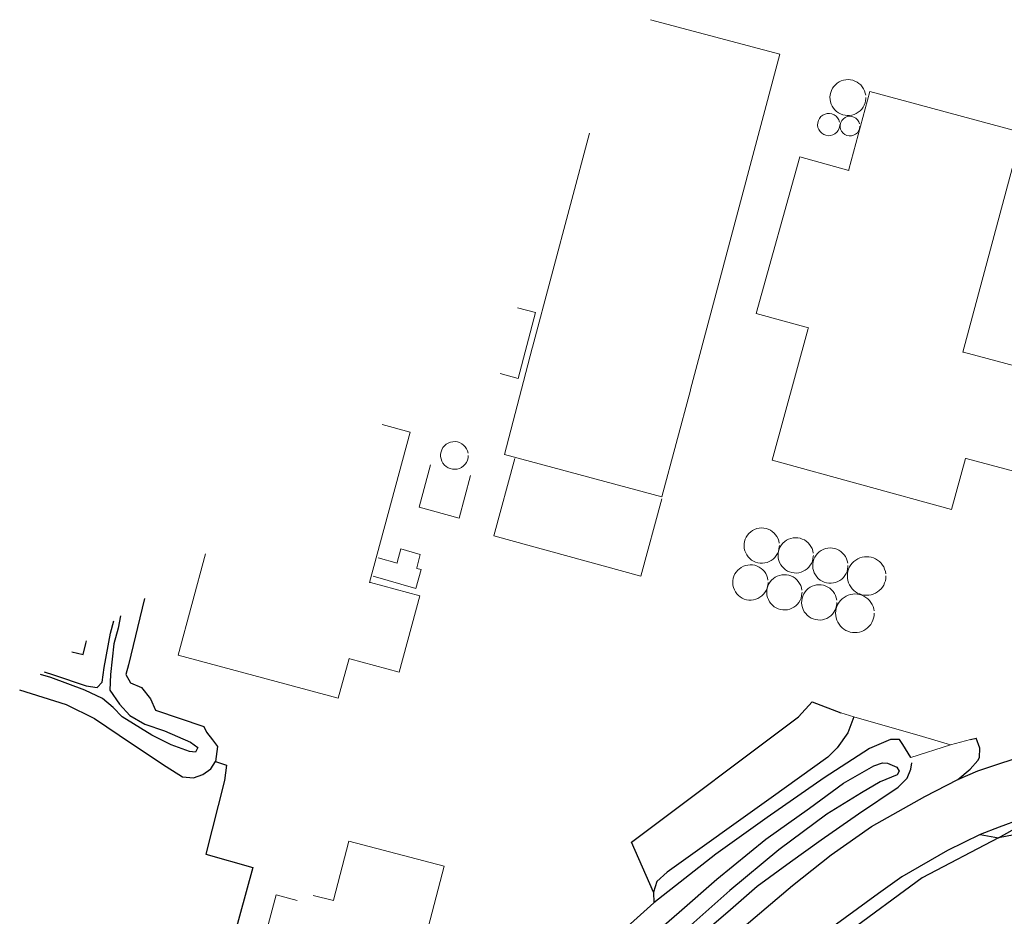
# Model space of a CAD drawing. Header units: metres. Extents: x 62183 to 64287, y 386037 to 390061.
# Tile 32 of 38: x 62309 to 62439, y 389081 to 389198. Entities that reach past the tile are written whole.
import ezdxf

# ---------------------------------------------------------------- set-up
doc = ezdxf.new("R2010")
doc.units = ezdxf.units.M
doc.layers.add('BS-BEBOUWING', color=253, linetype='CONTINUOUS', lineweight=0)
doc.layers.add('BS-RASTER', color=253, linetype='RASTER', lineweight=0)
for name, color, linetype in [('BS-BINNENKRUINLIJN-KPN', 253, 'CONTINUOUS'), ('BS-BINNENTEENLIJN-KPN', 253, 'CONTINUOUS'), ('BS-INSTEEK-SLOOT-KPN', 253, 'CONTINUOUS'), ('BS-OVERIG-KPN', 253, 'CONTINUOUS'), ('BS-SCHEIDINGSLIJN-TALUDBEKL', 253, 'CONTINUOUS'), ('BS-VLAKAFSLUITING', 253, 'CONTINUOUS'), ('BS-WATERLIJN-KPN', 253, 'CONTINUOUS')]:
    doc.layers.add(name, color=color, linetype=linetype)
doc.linetypes.add('RASTER', pattern='A,3,-2,[200,RASTER,S=0.75,R=0,X=0,Y=0],-2,3', length=10)

msp = doc.modelspace()

# ---------------------------------------------------------------- linework, layer by layer
at = {"layer": 'BS-BEBOUWING'}
for points in [[(62392.18, 389198.46), (62409.19, 389193.93), (62397.44, 389149.85), (62397.41, 389149.75), (62393.65, 389135.72)], [(62420.48, 389188.22), (62420.48, 389188.11), (62420.44, 389187.81), (62420.37, 389187.51), (62420.26, 389187.22), (62420.11, 389186.95), (62419.93, 389186.71), (62419.72, 389186.48), (62419.48, 389186.29), (62419.22, 389186.13), (62418.94, 389186.01), (62418.65, 389185.92), (62418.35, 389185.87), (62418.04, 389185.86), (62417.74, 389185.89), (62417.44, 389185.96), (62417.15, 389186.07), (62416.88, 389186.21), (62416.63, 389186.39), (62416.41, 389186.6), (62416.21, 389186.83), (62416.05, 389187.09), (62415.92, 389187.37), (62415.83, 389187.66), (62415.78, 389187.97), (62415.76, 389188.27), (62415.79, 389188.58), (62415.86, 389188.88), (62415.96, 389189.16), (62416.1, 389189.44), (62416.28, 389189.69), (62416.48, 389189.91), (62416.72, 389190.11), (62416.97, 389190.28), (62417.25, 389190.41), (62417.54, 389190.5), (62417.84, 389190.56), (62418.15, 389190.58), (62418.45, 389190.55), (62418.75, 389190.49), (62419.04, 389190.39), (62419.32, 389190.25), (62419.57, 389190.08), (62419.8, 389189.88), (62420, 389189.64), (62420.17, 389189.39), (62420.3, 389189.11), (62420.4, 389188.82), (62420.46, 389188.52)], [(62440.05, 389139.04), (62433.67, 389140.76), (62433.58, 389140.78), (62431.75, 389134.08), (62408.15, 389140.55), (62412.9, 389157.85), (62412.92, 389157.94), (62406.06, 389159.85), (62411.79, 389180.42), (62418.22, 389178.63), (62418.25, 389178.77), (62421, 389189.02), (62440.99, 389183.65), (62433.23, 389154.75), (62433.32, 389154.73), (62441.97, 389152.41)], [(62417.06, 389184.67), (62417.05, 389184.49), (62416.97, 389184.19), (62416.84, 389183.91), (62416.65, 389183.66), (62416.42, 389183.46), (62416.14, 389183.32), (62415.84, 389183.23), (62415.54, 389183.21), (62415.23, 389183.26), (62414.94, 389183.37), (62414.68, 389183.53), (62414.46, 389183.75), (62414.29, 389184.01), (62414.18, 389184.3), (62414.13, 389184.61), (62414.15, 389184.92), (62414.24, 389185.22), (62414.38, 389185.49), (62414.58, 389185.73), (62414.83, 389185.92), (62415.11, 389186.05), (62415.41, 389186.12), (62415.72, 389186.13), (62416.02, 389186.07), (62416.31, 389185.95), (62416.56, 389185.77), (62416.77, 389185.54), (62416.93, 389185.28), (62417.03, 389184.98)], [(62419.69, 389184.48), (62419.69, 389184.42), (62419.64, 389184.13), (62419.53, 389183.85), (62419.36, 389183.6), (62419.13, 389183.41), (62418.87, 389183.27), (62418.58, 389183.19), (62418.28, 389183.18), (62417.99, 389183.24), (62417.71, 389183.37), (62417.48, 389183.56), (62417.29, 389183.79), (62417.16, 389184.06), (62417.1, 389184.35), (62417.11, 389184.65), (62417.18, 389184.94), (62417.32, 389185.21), (62417.52, 389185.43), (62417.76, 389185.61), (62418.04, 389185.72), (62418.33, 389185.77), (62418.63, 389185.75), (62418.92, 389185.66), (62419.17, 389185.51), (62419.39, 389185.3), (62419.55, 389185.05), (62419.66, 389184.77)], [(62393.65, 389135.72), (62372.96, 389141.27), (62376.63, 389155.29), (62376.66, 389155.39), (62384.17, 389183.53)], [(62374.68, 389160.59), (62377.06, 389159.97), (62374.79, 389151.3), (62372.41, 389151.92)], [(62356.88, 389145.23), (62360.57, 389144.24), (62355.24, 389124.48)], [(62368.21, 389141.17), (62368.21, 389141.11), (62368.18, 389140.84), (62368.1, 389140.54), (62367.97, 389140.26), (62367.8, 389140.01), (62367.58, 389139.79), (62367.33, 389139.6), (62367.06, 389139.47), (62366.76, 389139.38), (62366.46, 389139.35), (62366.15, 389139.36), (62365.85, 389139.43), (62365.56, 389139.54), (62365.3, 389139.71), (62365.07, 389139.91), (62364.88, 389140.16), (62364.73, 389140.42), (62364.63, 389140.72), (62364.58, 389141.02), (62364.58, 389141.33), (62364.64, 389141.63), (62364.74, 389141.92), (62364.89, 389142.19), (62365.09, 389142.43), (62365.32, 389142.63), (62365.58, 389142.79), (62365.87, 389142.91), (62366.17, 389142.97), (62366.48, 389142.98), (62366.78, 389142.94), (62367.08, 389142.85), (62367.35, 389142.71), (62367.6, 389142.53), (62367.81, 389142.31), (62367.99, 389142.05), (62368.11, 389141.77), (62368.19, 389141.47)], [(62393.66, 389135.47), (62390.88, 389125.3), (62371.57, 389130.58), (62374.35, 389140.75)], [(62368.5, 389138.53), (62367, 389132.94), (62361.76, 389134.35), (62363.26, 389139.94)], [(62409.11, 389129.32), (62409.1, 389129.15), (62409.06, 389128.85), (62408.98, 389128.55), (62408.86, 389128.27), (62408.7, 389128.01), (62408.51, 389127.77), (62408.29, 389127.55), (62408.05, 389127.37), (62407.78, 389127.22), (62407.49, 389127.11), (62407.2, 389127.03), (62406.89, 389127), (62406.58, 389127.01), (62406.28, 389127.05), (62405.99, 389127.14), (62405.71, 389127.26), (62405.45, 389127.42), (62405.21, 389127.61), (62405, 389127.84), (62404.82, 389128.09), (62404.68, 389128.36), (62404.57, 389128.64), (62404.5, 389128.94), (62404.47, 389129.25), (62404.48, 389129.55), (62404.53, 389129.85), (62404.62, 389130.15), (62404.75, 389130.43), (62404.91, 389130.68), (62405.11, 389130.92), (62405.34, 389131.13), (62405.59, 389131.3), (62405.86, 389131.44), (62406.15, 389131.55), (62406.45, 389131.61), (62406.75, 389131.64), (62407.06, 389131.62), (62407.36, 389131.57), (62407.65, 389131.47), (62407.93, 389131.34), (62408.18, 389131.17), (62408.42, 389130.97), (62408.62, 389130.74), (62408.79, 389130.49), (62408.93, 389130.21), (62409.03, 389129.92), (62409.09, 389129.62)], [(62413.58, 389128.03), (62413.57, 389127.86), (62413.53, 389127.56), (62413.45, 389127.26), (62413.33, 389126.98), (62413.17, 389126.72), (62412.98, 389126.48), (62412.76, 389126.26), (62412.52, 389126.08), (62412.25, 389125.93), (62411.96, 389125.82), (62411.67, 389125.74), (62411.36, 389125.71), (62411.06, 389125.72), (62410.75, 389125.76), (62410.46, 389125.85), (62410.18, 389125.97), (62409.92, 389126.13), (62409.68, 389126.33), (62409.47, 389126.55), (62409.29, 389126.8), (62409.14, 389127.07), (62409.04, 389127.35), (62408.97, 389127.65), (62408.94, 389127.96), (62408.95, 389128.27), (62409, 389128.57), (62409.09, 389128.86), (62409.22, 389129.14), (62409.38, 389129.4), (62409.58, 389129.63), (62409.81, 389129.84), (62410.06, 389130.02), (62410.33, 389130.16), (62410.62, 389130.26), (62410.92, 389130.32), (62411.22, 389130.35), (62411.53, 389130.33), (62411.83, 389130.28), (62412.12, 389130.18), (62412.4, 389130.05), (62412.65, 389129.88), (62412.89, 389129.68), (62413.09, 389129.45), (62413.26, 389129.2), (62413.4, 389128.92), (62413.5, 389128.63), (62413.56, 389128.33)], [(62418.12, 389126.69), (62418.12, 389126.52), (62418.08, 389126.22), (62418, 389125.92), (62417.88, 389125.64), (62417.72, 389125.38), (62417.53, 389125.14), (62417.31, 389124.92), (62417.06, 389124.74), (62416.8, 389124.59), (62416.51, 389124.48), (62416.21, 389124.4), (62415.91, 389124.37), (62415.6, 389124.38), (62415.3, 389124.42), (62415.01, 389124.51), (62414.73, 389124.64), (62414.46, 389124.79), (62414.23, 389124.99), (62414.02, 389125.21), (62413.84, 389125.46), (62413.69, 389125.73), (62413.58, 389126.02), (62413.51, 389126.31), (62413.49, 389126.62), (62413.5, 389126.92), (62413.55, 389127.23), (62413.64, 389127.52), (62413.77, 389127.8), (62413.93, 389128.06), (62414.13, 389128.29), (62414.35, 389128.5), (62414.61, 389128.67), (62414.88, 389128.82), (62415.17, 389128.92), (62415.46, 389128.98), (62415.77, 389129.01), (62416.08, 389128.99), (62416.38, 389128.94), (62416.67, 389128.84), (62416.94, 389128.71), (62417.2, 389128.54), (62417.43, 389128.34), (62417.64, 389128.11), (62417.81, 389127.86), (62417.94, 389127.59), (62418.04, 389127.29), (62418.11, 389126.99)], [(62355.24, 389124.48), (62355.37, 389124.45), (62361.83, 389122.71), (62359.13, 389112.69), (62352.66, 389114.43), (62352.54, 389114.46), (62351.13, 389109.24), (62330.09, 389114.91), (62333.68, 389128.25)], [(62356.38, 389127.7), (62358.86, 389126.99), (62358.88, 389127.07), (62359.35, 389128.87), (62361.9, 389128.13), (62361.46, 389126.38), (62361.44, 389126.32), (62362.02, 389126.18), (62361.33, 389123.69), (62355.7, 389125.29)], [(62423.12, 389125.32), (62423.11, 389125.24), (62423.1, 389124.99), (62423.04, 389124.69), (62422.95, 389124.4), (62422.82, 389124.12), (62422.66, 389123.86), (62422.47, 389123.62), (62422.25, 389123.41), (62422.01, 389123.22), (62421.74, 389123.06), (62421.46, 389122.94), (62421.17, 389122.85), (62420.87, 389122.8), (62420.57, 389122.78), (62420.26, 389122.8), (62419.96, 389122.86), (62419.67, 389122.95), (62419.39, 389123.08), (62419.13, 389123.24), (62418.89, 389123.43), (62418.68, 389123.65), (62418.49, 389123.89), (62418.33, 389124.15), (62418.21, 389124.43), (62418.12, 389124.72), (62418.06, 389125.02), (62418.05, 389125.33), (62418.07, 389125.63), (62418.12, 389125.93), (62418.21, 389126.23), (62418.34, 389126.51), (62418.5, 389126.77), (62418.69, 389127.01), (62418.91, 389127.22), (62419.15, 389127.41), (62419.41, 389127.57), (62419.69, 389127.69), (62419.98, 389127.78), (62420.28, 389127.84), (62420.59, 389127.85), (62420.89, 389127.84), (62421.19, 389127.78), (62421.49, 389127.69), (62421.76, 389127.56), (62422.03, 389127.4), (62422.27, 389127.22), (62422.48, 389127), (62422.67, 389126.76), (62422.83, 389126.5), (62422.95, 389126.22), (62423.04, 389125.92), (62423.1, 389125.62)], [(62407.62, 389124.47), (62407.62, 389124.3), (62407.57, 389124), (62407.49, 389123.7), (62407.37, 389123.42), (62407.22, 389123.16), (62407.03, 389122.91), (62406.81, 389122.7), (62406.56, 389122.52), (62406.29, 389122.37), (62406.01, 389122.26), (62405.71, 389122.18), (62405.41, 389122.15), (62405.1, 389122.16), (62404.8, 389122.2), (62404.5, 389122.29), (62404.22, 389122.41), (62403.96, 389122.57), (62403.72, 389122.77), (62403.51, 389122.99), (62403.33, 389123.24), (62403.19, 389123.51), (62403.08, 389123.79), (62403.01, 389124.09), (62402.98, 389124.4), (62402.99, 389124.7), (62403.04, 389125.01), (62403.14, 389125.3), (62403.26, 389125.58), (62403.43, 389125.84), (62403.63, 389126.07), (62403.85, 389126.28), (62404.1, 389126.45), (62404.38, 389126.59), (62404.66, 389126.7), (62404.96, 389126.76), (62405.27, 389126.79), (62405.57, 389126.77), (62405.88, 389126.72), (62406.17, 389126.62), (62406.44, 389126.49), (62406.7, 389126.32), (62406.93, 389126.12), (62407.14, 389125.89), (62407.31, 389125.64), (62407.44, 389125.36), (62407.54, 389125.07), (62407.6, 389124.77)], [(62412.09, 389123.17), (62412.08, 389123), (62412.04, 389122.7), (62411.96, 389122.4), (62411.84, 389122.12), (62411.68, 389121.85), (62411.5, 389121.61), (62411.28, 389121.4), (62411.03, 389121.22), (62410.76, 389121.07), (62410.48, 389120.96), (62410.18, 389120.88), (62409.87, 389120.85), (62409.57, 389120.85), (62409.26, 389120.9), (62408.97, 389120.99), (62408.69, 389121.11), (62408.43, 389121.27), (62408.19, 389121.47), (62407.98, 389121.69), (62407.8, 389121.94), (62407.66, 389122.21), (62407.55, 389122.49), (62407.48, 389122.79), (62407.45, 389123.1), (62407.46, 389123.4), (62407.51, 389123.71), (62407.6, 389124), (62407.73, 389124.28), (62407.9, 389124.53), (62408.09, 389124.77), (62408.32, 389124.98), (62408.57, 389125.15), (62408.84, 389125.29), (62409.13, 389125.4), (62409.43, 389125.46), (62409.73, 389125.49), (62410.04, 389125.47), (62410.34, 389125.42), (62410.63, 389125.32), (62410.91, 389125.19), (62411.17, 389125.02), (62411.4, 389124.82), (62411.6, 389124.59), (62411.77, 389124.34), (62411.91, 389124.06), (62412.01, 389123.77), (62412.07, 389123.47)], [(62416.67, 389121.85), (62416.67, 389121.68), (62416.63, 389121.38), (62416.54, 389121.08), (62416.42, 389120.8), (62416.27, 389120.54), (62416.08, 389120.3), (62415.86, 389120.08), (62415.61, 389119.9), (62415.35, 389119.75), (62415.06, 389119.64), (62414.76, 389119.56), (62414.46, 389119.53), (62414.15, 389119.54), (62413.85, 389119.58), (62413.56, 389119.67), (62413.28, 389119.79), (62413.01, 389119.95), (62412.78, 389120.15), (62412.57, 389120.37), (62412.39, 389120.62), (62412.24, 389120.89), (62412.13, 389121.18), (62412.06, 389121.47), (62412.04, 389121.78), (62412.05, 389122.09), (62412.1, 389122.39), (62412.19, 389122.68), (62412.32, 389122.96), (62412.48, 389123.22), (62412.68, 389123.45), (62412.9, 389123.66), (62413.15, 389123.84), (62413.43, 389123.98), (62413.71, 389124.08), (62414.01, 389124.14), (62414.32, 389124.17), (62414.62, 389124.15), (62414.93, 389124.1), (62415.22, 389124), (62415.49, 389123.87), (62415.75, 389123.7), (62415.98, 389123.5), (62416.19, 389123.27), (62416.36, 389123.02), (62416.49, 389122.74), (62416.59, 389122.45), (62416.65, 389122.15)], [(62421.58, 389120.41), (62421.58, 389120.36), (62421.56, 389120.09), (62421.5, 389119.78), (62421.41, 389119.49), (62421.28, 389119.22), (62421.12, 389118.96), (62420.93, 389118.72), (62420.71, 389118.5), (62420.47, 389118.32), (62420.21, 389118.16), (62419.93, 389118.03), (62419.64, 389117.95), (62419.33, 389117.89), (62419.03, 389117.88), (62418.72, 389117.9), (62418.42, 389117.95), (62418.13, 389118.05), (62417.85, 389118.17), (62417.59, 389118.33), (62417.35, 389118.52), (62417.14, 389118.74), (62416.95, 389118.98), (62416.79, 389119.24), (62416.67, 389119.52), (62416.58, 389119.82), (62416.53, 389120.12), (62416.51, 389120.42), (62416.53, 389120.73), (62416.58, 389121.03), (62416.68, 389121.32), (62416.8, 389121.6), (62416.96, 389121.86), (62417.15, 389122.1), (62417.37, 389122.32), (62417.61, 389122.5), (62417.87, 389122.66), (62418.15, 389122.79), (62418.44, 389122.88), (62418.75, 389122.93), (62419.05, 389122.95), (62419.36, 389122.93), (62419.66, 389122.87), (62419.95, 389122.78), (62420.23, 389122.66), (62420.49, 389122.5), (62420.73, 389122.31), (62420.94, 389122.09), (62421.13, 389121.85), (62421.29, 389121.59), (62421.42, 389121.31), (62421.51, 389121.02), (62421.56, 389120.72)], [(62347.82, 389083.32), (62350.48, 389082.63), (62350.49, 389082.68), (62352.5, 389090.43), (62365.04, 389087.18), (62362.42, 389077.08), (62359.87, 389077.74), (62359.79, 389077.76), (62356.7, 389065.82), (62344.12, 389069.08)], [(62344.15, 389076.75), (62341.37, 389077.49), (62342.96, 389083.41), (62345.74, 389082.66)]]:
    msp.add_lwpolyline(points, dxfattribs=at)
at = {"layer": 'BS-BINNENKRUINLIJN-KPN'}
for points in [[(62322.51, 389120.06), (62322.19, 389118.45), (62321.6, 389116.4), (62321.17, 389112.35), (62321.09, 389110.32), (62322.37, 389108.46), (62323.71, 389106.99), (62325.69, 389105.82), (62328.27, 389104.94), (62331.72, 389103.47), (62332.68, 389102.75), (62332.35, 389102.16), (62331.58, 389102.23)], [(62312.47, 389112.71), (62313.71, 389112.33), (62317.98, 389110.89), (62319.44, 389110.66), (62320.07, 389111.34), (62320.36, 389113.27), (62321.2, 389117.79), (62321.62, 389119.41)], [(62331.58, 389102.23), (62329.16, 389103.1), (62326.6, 389104.37), (62322.71, 389106.79), (62321.52, 389108.03), (62320.11, 389109.22), (62317.81, 389110.29), (62313.33, 389111.96), (62311.98, 389112.35)]]:
    msp.add_lwpolyline(points, dxfattribs=at)
at = {"layer": 'BS-BINNENTEENLIJN-KPN'}
for points in [[(62325.63, 389122.35), (62323.54, 389113.64), (62323.2, 389112.35), (62323.83, 389111.25), (62325.26, 389110.65), (62326.43, 389109.16), (62327.1, 389107.67), (62333.44, 389105.52), (62333.8, 389104.79), (62334.57, 389103.79), (62335.26, 389102.9), (62334.97, 389100.92)], [(62316.08, 389115.36), (62317.57, 389114.99), (62317.94, 389116.44), (62318.04, 389116.79)], [(62309.24, 389110.35), (62315.37, 389108.44), (62319.1, 389106.59), (62323.94, 389103.29), (62328.51, 389100.27), (62330.65, 389098.89), (62332.09, 389098.8), (62333.32, 389099.21), (62334.38, 389099.98), (62334.97, 389100.92)]]:
    msp.add_lwpolyline(points, dxfattribs=at)
at = {"layer": 'BS-INSTEEK-SLOOT-KPN'}
for points in [[(62426.41, 389101.47), (62425.34, 389103.16), (62424.89, 389103.82), (62423.72, 389103.84), (62420.96, 389102.64), (62415.01, 389098.8), (62407.5, 389093.56), (62400.75, 389088.75), (62392.6, 389082.36), (62388.24, 389078.38)], [(62396.92, 389076.53), (62402.32, 389081.18), (62406.19, 389084.55), (62410.57, 389087.74), (62414.59, 389090.61), (62419.52, 389094.03), (62424.72, 389097.53), (62425.89, 389098.73), (62426.37, 389099.94), (62426.54, 389100.77)]]:
    msp.add_lwpolyline(points, dxfattribs=at)
at = {"layer": 'BS-OVERIG-KPN'}
for points in [[(62504.95, 389111.48), (62502.88, 389109.88), (62499.04, 389107.55), (62493.7, 389105.21), (62492.58, 389104.74), (62487.24, 389102.74), (62482.19, 389101.48), (62474.52, 389100.13), (62463.95, 389098.14), (62458.12, 389097.08), (62452.79, 389096.15), (62448.85, 389095.48), (62444.99, 389094.58), (62440.84, 389093.34), (62437.99, 389092.29), (62435.49, 389091.31), (62431.23, 389089.21), (62425.19, 389085.76), (62422.16, 389083.55), (62414.98, 389078.34)], [(62374.63, 389065.73), (62378.03, 389061.78), (62379.28, 389060.49), (62380.12, 389060.03), (62382.67, 389060.32), (62401.59, 389076.77), (62410.85, 389084.64), (62415.9, 389088.66), (62421.22, 389092.4), (62428.24, 389096.34), (62432.56, 389098.56), (62435.22, 389099.69), (62438.09, 389100.66), (62442.3, 389102.01), (62446.98, 389103.14), (62451.21, 389103.95), (62456.4, 389104.81), (62462.48, 389105.52), (62469.04, 389107.07), (62473.05, 389107.46), (62479.29, 389108.58), (62486.25, 389110.6)], [(62389.68, 389090.34), (62411.63, 389106.78), (62413.44, 389108.77)], [(62413.44, 389108.77), (62417.17, 389107.31)], [(62418.91, 389106.81), (62418.11, 389104.7), (62416.71, 389102.74), (62415.46, 389101.5), (62408.01, 389096.17), (62394.35, 389086.39), (62393, 389085.14), (62392.58, 389083.73), (62392.6, 389082.36)], [(62432.56, 389098.56), (62434.17, 389099.91), (62435.22, 389101.07), (62435.42, 389101.46), (62435.48, 389102.66), (62434.99, 389103.98)], [(62434.24, 389103.8), (62434.99, 389103.98)], [(62437.93, 389090.91), (62439.73, 389091.88), (62441.14, 389092.51), (62445.22, 389093.86), (62449.02, 389094.63), (62458.23, 389096.32), (62464.03, 389097.43), (62474.64, 389099.07), (62482.27, 389100.4), (62487.42, 389101.68), (62493.27, 389103.79)], [(62334.97, 389100.92), (62336.43, 389100.46), (62336.18, 389098.43), (62333.72, 389088.76), (62339.88, 389086.97)], [(62392.58, 389083.73), (62389.68, 389090.34)], [(62339.88, 389086.97), (62330.01, 389050.85), (62337.53, 389043.48), (62337.62, 389042.82), (62334.24, 389039.99), (62328.64, 389034.4), (62328.22, 389033.67), (62327.71, 389032.54), (62327.62, 389031.36), (62328.02, 389030.2), (62331.12, 389026.78)]]:
    msp.add_lwpolyline(points, dxfattribs=at)
at = {"layer": 'BS-RASTER', "flags": 128}
for points in [[(62417.17, 389107.31), (62418.91, 389106.81), (62427.94, 389104.2), (62431.61, 389103.12)], [(62426.41, 389101.47), (62431.61, 389103.12), (62434.24, 389103.8)]]:
    msp.add_lwpolyline(points, dxfattribs=at)
at = {"layer": 'BS-SCHEIDINGSLIJN-TALUDBEKL'}
msp.add_lwpolyline([(62495.44, 389101.01), (62490.16, 389097), (62476.93, 389093.81), (62464.25, 389093.53), (62451.44, 389093.49), (62437.93, 389090.91), (62427.87, 389085.63), (62417.78, 389078.2), (62385.51, 389050.77), (62350.87, 389020.17), (62340.11, 389009.25), (62331.64, 388999.52)], dxfattribs=at)
at = {"layer": 'BS-VLAKAFSLUITING'}
msp.add_lwpolyline([(62435.49, 389091.31), (62437.93, 389090.91)], dxfattribs=at)
at = {"layer": 'BS-WATERLIJN-KPN'}
msp.add_lwpolyline([(62390, 389075.98), (62395.95, 389081.12), (62400.87, 389085.47), (62407.35, 389090.71), (62413.06, 389094.81), (62417.54, 389098.09), (62421.51, 389100.36), (62422.68, 389100.73), (62423.33, 389100.69), (62424.57, 389100.17), (62424.87, 389099.67), (62424.6, 389099.19), (62422.38, 389098.26), (62419.9, 389096.79), (62415.37, 389094), (62409.05, 389089.32), (62402.61, 389083.96), (62396.68, 389078.69)], dxfattribs=at)

doc.saveas('drawing.dxf')
